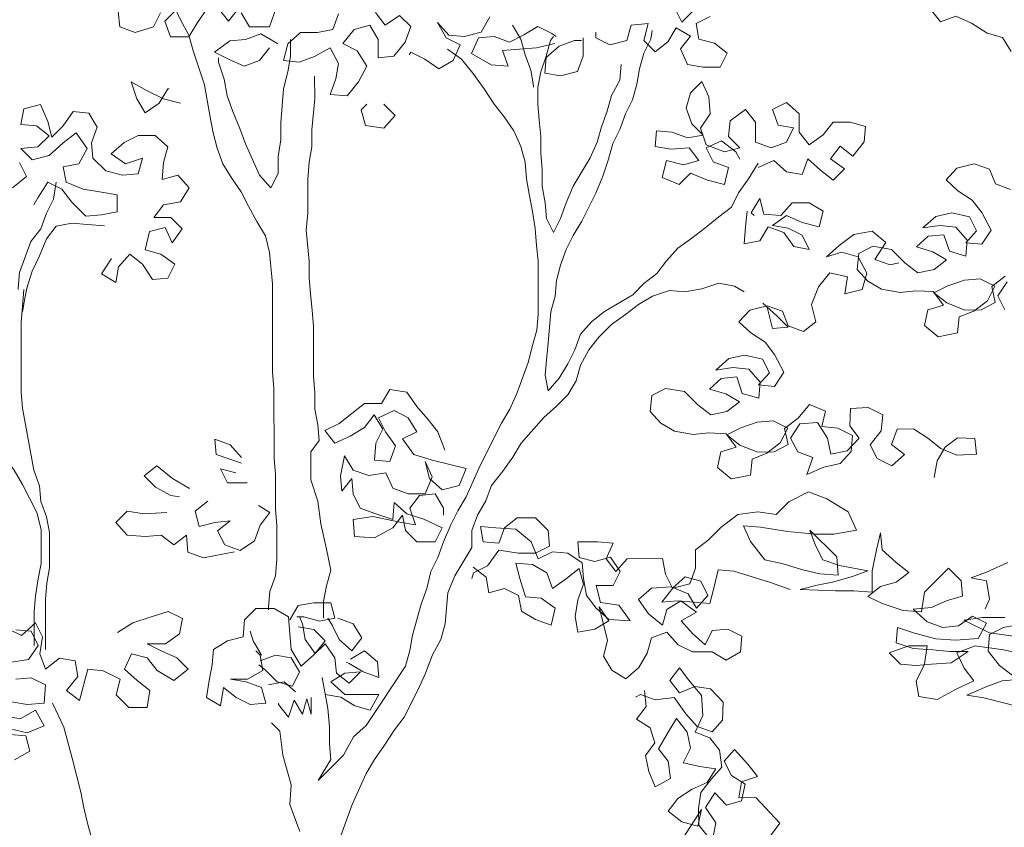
# Model space of a CAD drawing. Header units: metres. Extents: x -1 to 197910, y -70 to 354116.
# Tile 58 of 65: x 129.5 to 132.04, y 18.86 to 20.94. Entities that reach past the tile are written whole.
import ezdxf

# ---------------------------------------------------------------- set-up
doc = ezdxf.new("R2010")
doc.units = ezdxf.units.M
doc.layers.add('N-WE-AL-DETAIL-G', color=7, linetype='Continuous', lineweight=9)

# ---------------------------------------------------------------- blocks, each defined once
blk = doc.blocks.new('Boom_zijaanzicht')
at = {"color": 0, "ltscale": 0.05, "flags": 128}
for points in [[(-0.1018, 7.3678), (-0.1274, 7.335), (-0.1529, 7.3679)], [(-0.1602, 7.3569), (-0.1821, 7.3205), (-0.2331, 7.3206), (-0.2513, 7.3716)], [(-0.4116, 7.3535), (-0.3971, 7.3134), (-0.357, 7.3061), (-0.3133, 7.3061), (-0.2805, 7.2769), (-0.2696, 7.2331), (-0.3097, 7.2295), (-0.3498, 7.2441), (-0.3898, 7.266), (-0.4117, 7.226), (-0.4045, 7.1859), (-0.39, 7.1458), (-0.4337, 7.1422), (-0.4628, 7.1786), (-0.4846, 7.2187), (-0.4591, 7.2588), (-0.4226, 7.277), (-0.4518, 7.3135), (-0.4918, 7.3244), (-0.5137, 7.288), (-0.5138, 7.2406), (-0.5539, 7.2443), (-0.583, 7.2808), (-0.5975, 7.3209), (-0.5683, 7.35), (-0.5319, 7.3245), (-0.5064, 7.3573)], [(-0.8016, 7.3466), (-0.7797, 7.3065), (-0.736, 7.2955), (-0.6959, 7.2991), (-0.6668, 7.3319), (-0.6887, 7.2918), (-0.7251, 7.2736), (-0.7069, 7.2335), (-0.6705, 7.2116), (-0.634, 7.2371), (-0.5976, 7.2553), (-0.5939, 7.248)], [(-0.0727, 7.3678), (-0.0472, 7.3313), (-0.0254, 7.2949), (0.022, 7.2948), (0.0366, 7.3349), (0.0075, 7.3641)], [(0.0476, 7.3567), (0.0657, 7.3203), (0.1131, 7.3057), (0.1532, 7.3202), (0.1569, 7.3603)], [(-1.279, 7.3689), (-1.2972, 7.3325), (-1.33, 7.3653)], [(-1.3701, 7.3471), (-1.3337, 7.3289), (-1.341, 7.2888), (-1.3811, 7.2779), (-1.4139, 7.2524), (-1.3957, 7.2159), (-1.352, 7.2159), (-1.3119, 7.2231), (-1.2936, 7.2632), (-1.3191, 7.296), (-1.2827, 7.3179), (-1.2608, 7.2814), (-1.228, 7.2559), (-1.1989, 7.285), (-1.2098, 7.3287), (-1.166, 7.3251), (-1.1551, 7.285), (-1.1114, 7.274), (-1.075, 7.2922), (-1.0749, 7.3068)], [(-1.8109, 7.4714), (-1.8474, 7.4459), (-1.8657, 7.4095), (-1.8803, 7.3694), (-1.9094, 7.4023), (-1.9094, 7.446), (-1.9348, 7.4788), (-1.9604, 7.446), (-1.9531, 7.406), (-1.9386, 7.3659), (-1.9641, 7.3331), (-2.0042, 7.3477), (-2.0443, 7.3295), (-2.0844, 7.304), (-2.1245, 7.2931), (-2.1464, 7.2567)], [(0.0148, 7.3786), (-0.0035, 7.3386), (-0.0254, 7.2985), (-0.0363, 7.2584), (-0.0656, 7.171), (-0.0729, 7.1309), (-0.0802, 7.0872), (-0.0876, 7.0471), (-0.0985, 7.007), (-0.1131, 6.9669), (-0.135, 6.9305), (-0.1606, 6.8941), (-0.1788, 6.8577), (-0.2007, 6.8176), (-0.2226, 6.7812), (-0.2336, 6.7375), (-0.241, 6.6573), (-0.2412, 6.4277), (-0.2449, 6.3876), (-0.245, 6.2054), (-0.2487, 6.1653), (-0.2488, 6.0742), (-0.2525, 6.0341), (-0.2526, 5.9467), (-0.249, 5.9029), (-0.2344, 5.8628), (-0.2308, 5.8227), (-0.2308, 5.8154)], [(-0.9693, 7.2775), (-0.9219, 7.2665), (-0.8345, 7.2592), (-0.8491, 7.2191), (-0.8053, 7.2227), (-0.7543, 7.2518), (-0.7725, 7.2919), (-0.8126, 7.2956), (-0.8527, 7.281), (-0.8891, 7.2993), (-0.9255, 7.3212), (-0.962, 7.303), (-0.9729, 7.2957)], [(-0.8599, 7.3248), (-0.8818, 7.2884), (-0.8928, 7.2483), (-0.9074, 7.2082), (-0.9147, 7.1681), (-0.9147, 7.1645)], [(-1.4943, 6.9682), (-1.4689, 6.9281), (-1.4434, 6.8916), (-1.4252, 6.8552), (-1.3924, 6.8296), (-1.356, 6.8004), (-1.3232, 6.7749), (-1.2868, 6.7494), (-1.2577, 6.7165), (-1.2322, 6.6837), (-1.1994, 6.6582), (-1.1703, 6.629), (-1.0975, 6.5852), (-1.0647, 6.5597), (-1.0356, 6.5268), (-1.021, 6.4867), (-1.0028, 6.4503), (-0.981, 6.4138), (-0.9519, 6.381), (-0.9446, 6.4211), (-0.9482, 6.4612), (-0.9518, 6.5049), (-0.959, 6.5851), (-0.9699, 6.6252), (-0.9735, 6.6653), (-0.9844, 6.7054), (-0.9989, 6.7455), (-1.0171, 6.7819), (-1.0389, 6.8184), (-1.0753, 6.8913), (-1.0935, 6.935), (-1.108, 6.9788), (-1.1189, 7.0189), (-1.1371, 7.0554), (-1.1517, 7.0955), (-1.1699, 7.1319), (-1.1807, 7.172), (-1.188, 7.2121), (-1.1989, 7.2522), (-1.2171, 7.2887), (-1.2207, 7.3105)], [(-1.1406, 7.223), (-1.137, 7.1829), (-1.1152, 7.1428), (-1.1043, 7.1027), (-1.0897, 7.0626), (-1.0788, 7.0225), (-1.0607, 6.9824), (-1.017, 6.9095), (-0.9988, 6.8657), (-0.9843, 6.8256), (-0.9661, 6.7892), (-0.9478, 6.8256), (-0.9441, 6.8657), (-0.9368, 6.9094), (-0.9368, 6.9531), (-0.9331, 6.9932), (-0.9331, 7.0369), (-0.9294, 7.0807), (-0.9257, 7.1208), (-0.9257, 7.1645), (-0.9329, 7.2046), (-0.9474, 7.2447), (-0.9583, 7.2848), (-0.9656, 7.2957)], [(-1.0422, 7.2921), (-1.0422, 7.2448), (-1.0277, 7.2047), (-0.9839, 7.1937), (-0.9438, 7.2009), (-0.9474, 7.241), (-0.9802, 7.2702), (-1.0203, 7.2848), (-1.0385, 7.2849)], [(-0.2331, 7.2659), (-0.2077, 7.2331), (-0.1676, 7.2185), (-0.1275, 7.2366), (-0.091, 7.2548), (-0.1311, 7.284), (-0.1712, 7.2877), (-0.2112, 7.3023), (-0.2477, 7.2805), (-0.255, 7.2768)], [(-0.2878, 7.2878), (-0.2878, 7.2441), (-0.2806, 7.204), (-0.2697, 7.1602), (-0.2625, 7.0728), (-0.2625, 7.029), (-0.2553, 6.9853), (-0.2553, 6.9416), (-0.2371, 6.9051), (-0.2079, 6.9379), (-0.1714, 7.018), (-0.1568, 7.0581), (-0.1385, 7.1018), (-0.1239, 7.1419), (-0.1166, 7.1856), (-0.102, 7.2293), (-0.102, 7.2403)], [(-0.6923, 7.2627), (-0.7288, 7.2372), (-0.758, 7.2008), (-0.7872, 7.1607), (-0.8127, 7.1207), (-0.8383, 7.0879), (-0.8638, 7.0515), (-0.8821, 7.0114), (-0.893, 6.9713), (-0.8967, 6.9276), (-0.904, 6.8839), (-0.9114, 6.8438), (-0.9187, 6.8), (-0.9224, 6.7563), (-0.9261, 6.7162), (-0.9262, 6.5778), (-0.9226, 6.5377), (-0.9117, 6.4976), (-0.9008, 6.4538), (-0.8717, 6.3736), (-0.8535, 6.3335), (-0.8317, 6.2971), (-0.7771, 6.1877), (-0.7408, 6.1075), (-0.7189, 6.071), (-0.7007, 6.0345), (-0.6826, 5.9908), (-0.668, 5.9507), (-0.6498, 5.9142), (-0.6389, 5.8705), (-0.6244, 5.8304), (-0.6026, 5.7502), (-0.5953, 5.7101), (-0.5845, 5.67), (-0.5189, 5.5715), (-0.4826, 5.5168), (-0.4498, 5.4877), (-0.4243, 5.4403), (-0.3588, 5.3746), (-0.3915, 5.4293), (-0.3878, 5.4694), (-0.3878, 5.5131), (-0.3841, 5.5605), (-0.3695, 5.6406)], [(-0.373, 5.7937), (-0.3729, 5.8374), (-0.3802, 5.8775), (-0.3911, 5.9176), (-0.3801, 5.9723), (-0.3655, 6.0379), (-0.3581, 6.0962), (-0.3398, 6.1508), (-0.3398, 6.2237), (-0.3616, 6.2529), (-0.3579, 6.293), (-0.3506, 6.3331), (-0.3506, 6.3768), (-0.3469, 6.4169), (-0.3468, 6.5481), (-0.3431, 6.5881), (-0.3394, 6.6319), (-0.3357, 6.672), (-0.3357, 6.7157), (-0.3283, 6.7959), (-0.3319, 6.8396), (-0.3318, 6.9271), (-0.3354, 6.9708), (-0.3427, 7.0109), (-0.3427, 7.0546), (-0.3499, 7.1348), (-0.3498, 7.1931)], [(-1.4944, 6.9573), (-1.5344, 6.9755), (-1.5673, 6.9464), (-1.6073, 6.9392), (-1.6219, 6.9793), (-1.6547, 6.9501), (-1.6875, 6.9247), (-1.7167, 6.9538), (-1.6802, 6.9793), (-1.7057, 7.0121), (-1.7385, 6.9867), (-1.7676, 7.0231), (-1.7712, 7.0632), (-1.7311, 7.0741), (-1.6874, 7.0741), (-1.6619, 7.0413), (-1.6255, 7.0157), (-1.6, 7.0485), (-1.5999, 7.0959), (-1.5671, 7.125), (-1.5307, 7.1067), (-1.5453, 7.0667), (-1.5854, 7.0594), (-1.5672, 7.0229), (-1.5271, 7.0083), (-1.487, 7.0229), (-1.487, 7.0739), (-1.4614, 7.1067), (-1.4214, 7.0775), (-1.4178, 7.0374), (-1.4469, 7.0083), (-1.4069, 6.9973), (-1.3595, 7.0155), (-1.3448, 7.0592), (-1.3703, 7.0957), (-1.3666, 7.1394), (-1.3484, 7.1795), (-1.3193, 7.1503), (-1.3084, 7.1102), (-1.323, 7.0701), (-1.3522, 7.041), (-1.3121, 7.0336), (-1.272, 7.0482), (-1.2319, 7.0518), (-1.2283, 7.0117), (-1.2684, 7.0044), (-1.3157, 7.0081), (-1.3413, 6.9754), (-1.3012, 6.9644), (-1.2575, 6.9753), (-1.2466, 6.9315), (-1.2903, 6.9134), (-1.3194, 6.9425), (-1.3632, 6.9244), (-1.4069, 6.9135), (-1.4178, 6.9572), (-1.3777, 6.9718), (-1.3595, 7.0082), (-1.3995, 7.0264), (-1.436, 6.9973), (-1.447, 6.9791)], [(-0.0037, 7.1236), (0.0401, 7.1344), (0.0838, 7.1563), (0.1239, 7.1781), (0.1093, 7.1344), (0.0874, 7.098), (0.051, 7.1235), (0.0292, 7.16), (0.0255, 7.16)], [(-2.1361, 6.6625), (-2.112, 6.6257), (-2.1303, 6.5898)], [(-2.1314, 6.6768), (-2.0964, 6.6503), (-2.1055, 6.6086), (-2.0696, 6.5903), (-2.0272, 6.5893), (-1.9811, 6.6076), (-1.9474, 6.6337), (-1.9832, 6.6521), (-2.026, 6.6662), (-2.0665, 6.6703), (-2.1045, 6.6511), (-2.0854, 6.6132), (-2.0503, 6.5867), (-2.0126, 6.5715), (-2.0085, 6.5301), (-1.9587, 6.5202), (-1.923, 6.5494), (-1.9321, 6.5896), (-1.9719, 6.6018), (-1.9454, 6.6368), (-1.901, 6.6389), (-1.8604, 6.6349), (-1.8121, 6.6431), (-1.7772, 6.6642), (-1.7497, 6.6942), (-1.7537, 6.7356), (-1.7895, 6.7539), (-1.8379, 6.7456), (-1.8724, 6.7114), (-1.9062, 6.6853), (-1.9478, 6.6944), (-1.9798, 6.7189), (-1.9449, 6.74), (-1.9027, 6.7521), (-1.9327, 6.7797), (-1.9733, 6.7838), (-1.9874, 6.741), (-2.0296, 6.7288), (-2.0336, 6.7701), (-2.0041, 6.8032), (-1.9627, 6.8073), (-1.9191, 6.8013), (-1.9522, 6.8308), (-1.9939, 6.8399), (-2.0391, 6.8297), (-2.0574, 6.7938), (-2.0294, 6.7632), (-2.0707, 6.7591), (-2.0949, 6.7959), (-2.0707, 6.841), (-2.0462, 6.873), (-2.0094, 6.8971), (-1.9788, 6.9252), (-2.0068, 6.9558), (-2.0516, 6.9669), (-2.0907, 6.9528), (-2.1059, 6.915), (-2.145, 6.9009)], [(-0.5285, 7.1204), (-0.5576, 7.0913), (-0.5285, 7.0584), (-0.4811, 7.0657), (-0.4702, 7.1058), (-0.4847, 7.1204)], [(0.1745, 6.7225), (0.2, 6.6824), (0.1635, 6.6606), (0.1563, 6.7007), (0.1272, 6.7335), (0.0943, 6.708), (0.0688, 6.6679), (0.0287, 6.6716), (0.0105, 6.7081), (0.047, 6.7336), (0.0871, 6.7445), (0.0762, 6.7918), (0.0361, 6.8028), (0.0179, 6.7627), (-0.0076, 6.7992), (0.0216, 6.8283), (0.0653, 6.8283), (0.0398, 6.8611), (-0.0039, 6.8685), (-0.0257, 6.9049), (0.0034, 6.9377), (0.0435, 6.9267), (0.0399, 6.9705), (0.029, 7.0106), (0.0618, 7.0397), (0.1056, 7.0396), (0.142, 7.0214), (0.1748, 6.9922), (0.1383, 6.9667), (0.0946, 6.9813), (0.1055, 6.9412), (0.1456, 6.9376), (0.1893, 6.9485), (0.2221, 6.9812), (0.2258, 7.0213), (0.2113, 7.0614), (0.2332, 7.0978), (0.2733, 7.1014), (0.2988, 7.065), (0.3279, 7.0358), (0.3388, 7.0759), (0.3571, 7.1196), (0.4008, 7.1086), (0.4081, 7.0685), (0.368, 7.0649), (0.3352, 7.0394), (0.3643, 7.0102), (0.408, 7.0066), (0.3788, 6.9774), (0.3351, 6.9884), (0.2987, 7.0212), (0.2659, 7.0468), (0.2367, 7.0067), (0.2586, 6.9666), (0.2987, 6.9593), (0.2913, 6.9192), (0.2476, 6.901), (0.2002, 6.8938), (0.1601, 6.8865), (0.1601, 6.8428), (0.2001, 6.8355), (0.2402, 6.8318), (0.2767, 6.8682), (0.3022, 6.901), (0.3387, 6.9192), (0.3642, 6.879), (0.3751, 6.8608)], [(0.4116, 6.9701), (0.3934, 6.9337), (0.4298, 6.9045)], [(0.3168, 6.9192), (0.3241, 6.8754), (0.3423, 6.839), (0.3568, 6.7989), (0.3823, 6.7661), (0.4114, 6.6859), (0.415, 6.6458), (0.415, 6.6421)], [(-1.4653, 6.8443), (-1.4617, 6.8042), (-1.4581, 6.7605), (-1.4982, 6.7678), (-1.52, 6.8042), (-1.5601, 6.7897), (-1.5857, 6.7533), (-1.6257, 6.746), (-1.6075, 6.7825), (-1.571, 6.8006), (-1.5309, 6.8079), (-1.5674, 6.8334), (-1.6075, 6.8153), (-1.6512, 6.8044), (-1.6621, 6.8445), (-1.6256, 6.8663), (-1.5819, 6.8663), (-1.5528, 6.8334), (-1.509, 6.837), (-1.4981, 6.8771), (-1.4762, 6.8406), (-1.4835, 6.8334)], [(0.1928, 6.8063), (0.2366, 6.8099), (0.2767, 6.8135), (0.3167, 6.8062), (0.3422, 6.7734), (0.3604, 6.7296), (0.3786, 6.6895), (0.3931, 6.6458), (0.4004, 6.6057), (0.404, 6.5838)], [(-1.9482, 6.1568), (-1.9554, 6.2001), (-1.9764, 6.235), (-2.0084, 6.2595), (-2.0528, 6.2574), (-2.0569, 6.2169), (-2.0063, 6.2151), (-1.9653, 6.2323), (-1.9315, 6.2584), (-1.8947, 6.2825), (-1.8522, 6.2815), (-1.8381, 6.2425), (-1.8719, 6.2163), (-1.8388, 6.1868), (-1.8008, 6.206), (-1.7825, 6.2418), (-1.8117, 6.2775), (-1.8157, 6.3188), (-1.7778, 6.338), (-1.7322, 6.335), (-1.7301, 6.2906), (-1.7546, 6.2587), (-1.7235, 6.2261), (-1.6818, 6.217), (-1.6727, 6.2586), (-1.6474, 6.2987), (-1.6018, 6.2958), (-1.5777, 6.2589), (-1.596, 6.2231), (-1.6351, 6.209), (-1.6198, 6.1649), (-1.6638, 6.184), (-1.7055, 6.1931), (-1.7335, 6.2238), (-1.7376, 6.2651), (-1.6996, 6.2843), (-1.6583, 6.2883), (-1.6673, 6.3285), (-1.6263, 6.3457), (-1.5971, 6.31), (-1.5621, 6.2836), (-1.5712, 6.2419), (-1.5353, 6.2236), (-1.4929, 6.2226), (-1.4468, 6.2409), (-1.4131, 6.267), (-1.4489, 6.2854), (-1.4917, 6.2995), (-1.5323, 6.3035), (-1.5702, 6.2844), (-1.5511, 6.2465), (-1.516, 6.22), (-1.4783, 6.2048), (-1.4742, 6.1634), (-1.4244, 6.1535), (-1.3888, 6.1827), (-1.3978, 6.2229), (-1.4376, 6.2351), (-1.4111, 6.2701), (-1.3667, 6.2722), (-1.3261, 6.2681), (-1.2778, 6.2764), (-1.2429, 6.2975), (-1.2154, 6.3275), (-1.2194, 6.3688), (-1.2553, 6.3872), (-1.3036, 6.3789), (-1.3381, 6.3447), (-1.3719, 6.3186), (-1.4135, 6.3277), (-1.4455, 6.3522), (-1.4106, 6.3733), (-1.3684, 6.3854), (-1.3984, 6.413), (-1.439, 6.417), (-1.4531, 6.3742), (-1.4953, 6.3621), (-1.4993, 6.4034), (-1.4698, 6.4365), (-1.4284, 6.4406), (-1.3848, 6.4345), (-1.4179, 6.4641), (-1.4596, 6.4732), (-1.5048, 6.4629), (-1.5231, 6.4271), (-1.4951, 6.3965), (-1.5365, 6.3924), (-1.5606, 6.4292), (-1.5364, 6.4743), (-1.5119, 6.5062), (-1.4751, 6.5304), (-1.4445, 6.5585), (-1.4725, 6.5891), (-1.5173, 6.6001), (-1.5564, 6.586), (-1.5716, 6.5483), (-1.6107, 6.5342), (-1.6426, 6.5587), (-1.6316, 6.6034), (-1.6499, 6.6495), (-1.6791, 6.6851), (-1.7244, 6.6749), (-1.7172, 6.6316), (-1.762, 6.6427), (-1.7741, 6.6848), (-1.7519, 6.7268), (-1.7098, 6.739), (-1.67, 6.7268), (-1.7031, 6.7563), (-1.7412, 6.7847), (-1.7879, 6.7927), (-1.8236, 6.7635), (-1.7952, 6.7197), (-1.8343, 6.7056), (-1.8567, 6.7111)], [(0.3741, 5.7238), (0.3741, 5.8113), (0.3705, 5.8513), (0.3633, 5.8951), (0.356, 5.9352), (0.3561, 6.0226), (0.3671, 6.0664), (0.4036, 6.1392), (0.4255, 6.1756), (0.4656, 6.2303), (0.4584, 6.2631), (0.4766, 6.3031), (0.4949, 6.3396), (0.5204, 6.376), (0.5423, 6.4124), (0.5606, 6.4561), (0.5716, 6.4962), (0.5898, 6.5399), (0.6081, 6.5763), (0.6336, 6.6164), (0.6592, 6.6528), (0.6774, 6.6893), (0.6957, 6.7293)], [(-0.4172, 5.2325), (-0.4463, 5.3127), (-0.4827, 5.3929), (-0.5045, 5.4294), (-0.53, 5.4659), (-0.5554, 5.506), (-0.5809, 5.5388), (-0.6173, 5.6117), (-0.6355, 5.6518), (-0.6537, 5.6992), (-0.6755, 5.7393), (-0.6864, 5.7794), (-0.6936, 5.8596), (-0.7118, 5.9034), (-0.7555, 5.9763), (-0.7554, 6.02), (-0.77, 6.0601), (-0.7918, 6.0966), (-0.8063, 6.1367), (-0.8355, 6.1731), (-0.8609, 6.2096), (-0.8828, 6.2461), (-0.941, 6.3117), (-0.9738, 6.3409), (-1.0029, 6.3701), (-1.0247, 6.4066), (-1.0356, 6.4467), (-1.0575, 6.4868), (-1.0829, 6.5196), (-1.1157, 6.5524), (-1.1521, 6.578), (-1.1849, 6.6035), (-1.2213, 6.6254), (-1.2651, 6.64), (-1.3051, 6.6364), (-1.3489, 6.6437), (-1.3926, 6.6584), (-1.4327, 6.6511), (-1.4582, 6.6365)], [(0.4004, 6.6421), (0.404, 6.5984), (0.4076, 6.5583), (0.4075, 6.3761), (0.4038, 6.336), (0.3745, 6.1757), (0.3599, 6.1356), (0.3562, 6.0955), (0.3416, 6.0555), (0.3342, 6.0154), (0.3342, 5.9243), (0.3414, 5.8842), (0.345, 5.8441), (0.3449, 5.7129)], [(-1.5056, 6.6074), (-1.5421, 6.5747), (-1.5713, 6.5455), (-1.5312, 6.5419), (-1.5165, 6.6002)], [(-0.686, 6.2277), (-0.6677, 6.275), (-0.6422, 6.3078), (-0.613, 6.3406), (-0.5874, 6.377), (-0.5437, 6.3843), (-0.5219, 6.3478), (-0.4781, 6.3477), (-0.4126, 6.2967), (-0.3762, 6.2784), (-0.4017, 6.2456), (-0.4418, 6.2639), (-0.4782, 6.2858), (-0.5037, 6.3186), (-0.5256, 6.2822), (-0.5074, 6.2457), (-0.5038, 6.202), (-0.5439, 6.1984), (-0.5584, 6.2385), (-0.5329, 6.2749), (-0.5146, 6.3113), (-0.5547, 6.3296), (-0.5912, 6.3114), (-0.6131, 6.275), (-0.5766, 6.2567), (-0.6058, 6.2167), (-0.6532, 6.2021), (-0.7407, 6.1803), (-0.7225, 6.1366), (-0.6788, 6.1256), (-0.646, 6.1548), (-0.635, 6.1985), (-0.6532, 6.1584), (-0.6351, 6.1147), (-0.5913, 6.1146), (-0.5512, 6.1292), (-0.533, 6.1692), (-0.4892, 6.1619), (-0.4491, 6.1764), (-0.4272, 6.2129), (-0.4164, 6.1618), (-0.42, 6.1217), (-0.4455, 6.1546), (-0.4492, 6.1145), (-0.4675, 6.0781), (-0.5076, 6.0635), (-0.5513, 6.049), (-0.5549, 6.0927), (-0.5877, 6.0636), (-0.6315, 6.0491), (-0.6789, 6.0272), (-0.6607, 5.9908), (-0.6133, 5.9907), (-0.5841, 6.0199), (-0.5768, 6.0599), (-0.5513, 6.0271), (-0.504, 6.0016), (-0.4529, 6.0052), (-0.4493, 6.0489), (-0.5003, 6.0562), (-0.5695, 6.0417), (-0.6096, 6.0345), (-0.595, 6.0782), (-0.6205, 6.111), (-0.6606, 6.1147), (-0.6825, 6.0783), (-0.6825, 6.06)], [(-0.1612, 6.209), (-0.132, 6.2417), (-0.0919, 6.2563), (-0.0956, 6.2162), (-0.1612, 6.1944)], [(-0.1467, 6.1689), (-0.1066, 6.1798), (-0.1248, 6.1433), (-0.1759, 6.1434)], [(-0.0265, 6.1287), (0.0173, 6.1541), (0.0574, 6.1869), (0.0902, 6.1614), (0.061, 6.1322), (0.0209, 6.1104), (-0.001, 6.1068)], [(-1.5767, 5.8682), (-1.5257, 5.8864), (-1.4309, 5.9155), (-1.3908, 5.9191), (-1.3799, 5.8717), (-1.369, 5.8316), (-1.3289, 5.8352), (-1.2852, 5.8388), (-1.2451, 5.8351), (-1.2742, 5.8716), (-1.3179, 5.8826), (-1.3325, 5.9227), (-1.3324, 5.9701), (-1.3652, 5.9956), (-1.398, 6.0284), (-1.4417, 6.0613), (-1.4927, 6.0686), (-1.5401, 6.0614), (-1.5728, 6.0942), (-1.6238, 6.1197), (-1.6712, 6.1016), (-1.7259, 6.0688), (-1.7478, 6.0215), (-1.6895, 6.0105), (-1.6422, 6.0104), (-1.5693, 6.0176), (-1.5, 6.0285), (-1.4563, 6.0321), (-1.4745, 5.992), (-1.511, 5.9447), (-1.5584, 5.9338), (-1.6058, 5.9193), (-1.6532, 5.9084), (-1.7006, 5.9048), (-1.6969, 5.9522), (-1.6276, 6.0213), (-1.6422, 5.9813), (-1.6604, 5.9448), (-1.7042, 5.9303), (-1.7771, 5.9158), (-1.737, 5.9012), (-1.686, 5.8866), (-1.6459, 5.8792), (-1.6022, 5.8683), (-1.6933, 5.8647), (-1.7407, 5.8647), (-1.7881, 5.8611), (-1.788, 5.9158), (-1.7989, 5.9705), (-1.8098, 6.0142), (-1.8135, 5.9705), (-1.85, 5.9377), (-1.8828, 5.9122), (-1.85, 5.8867), (-1.8099, 5.8757), (-1.7771, 5.8502), (-1.8136, 5.832), (-1.8683, 5.8138), (-1.9157, 5.8102), (-1.9229, 5.8613), (-1.9848, 5.9233), (-2.0176, 5.8905), (-2.0213, 5.8504), (-1.9812, 5.8395), (-1.9412, 5.8212), (-1.8938, 5.8175), (-1.9303, 5.7847), (-1.9704, 5.7702), (-2.0105, 5.7739), (-2.0469, 5.7994), (-2.0833, 5.7812), (-2.0615, 5.7411), (-2.0032, 5.7374), (-1.9522, 5.741), (-1.8975, 5.7556), (-1.8538, 5.7701), (-1.8501, 5.73), (-1.8939, 5.7155), (-1.9449, 5.7119), (-1.9886, 5.7083), (-2.036, 5.7083), (-1.9923, 5.6791), (-1.9413, 5.6754), (-1.9012, 5.6717), (-1.8611, 5.6753), (-1.8319, 5.7045), (-1.8829, 5.7227), (-1.9303, 5.7228), (-1.9231, 5.6754), (-1.9013, 5.6317), (-1.9086, 5.5916), (-1.956, 5.5843), (-2.0033, 5.6099), (-2.0507, 5.6318), (-2.0251, 5.6646), (-2.0069, 5.7046), (-2.0542, 5.7229), (-2.1271, 5.712), (-2.1782, 5.7011)], [(-2.1637, 5.5663), (-2.0762, 5.5881), (-2.0325, 5.5953), (-2.0835, 5.6172), (-2.1236, 5.6319), (-2.1636, 5.6355), (-2.1162, 5.6719), (-2.087, 5.7084), (-2.0906, 5.7521), (-2.1271, 5.7703), (-2.1672, 5.7777)], [(-2.1307, 5.7959), (-2.0724, 5.7958), (-2.025, 5.7885), (-2.0906, 5.7557), (-2.1708, 5.7449)], [(-2.1379, 5.938), (-2.0832, 5.9124), (-2.0431, 5.8978), (-2.0832, 5.8906), (-2.0906, 5.8432), (-2.0797, 5.8177)], [(-0.0739, 6.0959), (-0.0411, 6.0704), (-0.0521, 6.0303), (-0.0921, 6.0413), (-0.1322, 6.045), (-0.0994, 6.0194), (-0.1177, 5.983), (-0.1578, 5.9684), (-0.1942, 5.994), (-0.2088, 6.0341), (-0.2342, 6.0669), (-0.2051, 6.0851)], [(-0.7591, 5.9253), (-0.792, 5.8998), (-0.7993, 5.8597), (-0.8394, 5.8707), (-0.8758, 5.8525), (-0.8832, 5.8124), (-0.9196, 5.7906), (-0.9597, 5.776), (-0.9706, 5.8198), (-0.9341, 5.8452), (-0.8941, 5.8489), (-0.8794, 5.8962), (-0.8685, 5.9363), (-0.9122, 5.9327), (-0.9487, 5.9109), (-0.9633, 5.8708), (-0.9997, 5.8963), (-1.0325, 5.9219), (-1.0434, 5.8818), (-1.0289, 5.8417), (-1.0217, 5.798), (-1.029, 5.7579), (-1.0727, 5.7652), (-1.1091, 5.7871), (-1.0836, 5.8235), (-1.1055, 5.7361), (-1.0946, 5.696), (-1.1165, 5.6596), (-1.153, 5.6377), (-1.1858, 5.6669), (-1.2076, 5.7034), (-1.2185, 5.7435), (-1.2586, 5.7581), (-1.2878, 5.7253), (-1.3242, 5.7071), (-1.3752, 5.7072), (-1.4117, 5.6853), (-1.4481, 5.7072), (-1.4517, 5.7473), (-1.4153, 5.7655), (-1.3752, 5.7618), (-1.357, 5.7254), (-1.3242, 5.7545), (-1.295, 5.7873), (-1.3351, 5.8092), (-1.2949, 5.8383), (-1.2585, 5.8164), (-1.2476, 5.7763), (-1.2112, 5.8054), (-1.1856, 5.8418), (-1.2184, 5.871), (-1.2694, 5.8747), (-1.3131, 5.8565), (-1.335, 5.8201), (-1.3642, 5.8529), (-1.3459, 5.8894), (-1.3058, 5.9003), (-1.273, 5.8711), (-1.2548, 5.9075), (-1.2475, 5.9476), (-1.1564, 5.9475), (-1.1272, 5.9147), (-1.1017, 5.9474), (-1.1199, 5.9875), (-1.0798, 5.9912), (-1.0288, 5.9911), (-1.0324, 5.951), (-1.0725, 5.9401), (-1.1126, 5.9511), (-1.1382, 5.9147), (-1.12, 5.8782), (-1.0762, 5.8782), (-1.0872, 5.8345), (-1.1346, 5.8272), (-1.1638, 5.7871), (-1.1091, 5.7907), (-1.0763, 5.8199), (-1.0508, 5.8526), (-1.0434, 5.8964), (-1.0397, 5.9365), (-1.0033, 5.9619), (-0.9632, 5.9655), (-0.9268, 5.9473), (-0.9085, 5.991), (-0.8684, 6.0238), (-0.8174, 6.0274), (-0.7773, 6.031), (-0.7846, 5.9909), (-0.8247, 5.9873), (-0.8392, 6.0274), (-0.872, 6.0529), (-0.9194, 6.053), (-0.9522, 6.0202), (-0.9559, 5.9801), (-0.9195, 5.9619), (-0.8757, 5.9618), (-0.8247, 5.9691), (-0.7956, 5.9289), (-0.7592, 5.9107), (-0.7555, 5.8961)], [(0.0318, 6.0667), (0.0901, 6.063), (0.1338, 6.0702), (0.163, 6.041), (0.1338, 6.0083), (0.0864, 6.0047), (0.0463, 6.0083), (0.0135, 5.9829), (-0.0193, 6.0084), (-0.023, 5.9647), (-0.0631, 5.9501), (-0.1432, 5.9648)], [(0.1591, 5.7568), (0.119, 5.7823), (0.0716, 5.797), (0.0279, 5.8116), (-0.0085, 5.7934), (-0.0013, 5.7533), (0.0351, 5.7277), (0.0825, 5.7277), (0.0461, 5.7095), (0.0059, 5.6913), (-0.0232, 5.6622), (0.0132, 5.633), (0.0569, 5.6585), (0.0825, 5.6913), (0.1226, 5.7022), (0.1408, 5.662), (0.1079, 5.6329), (0.0751, 5.6074), (0.0824, 5.5637), (0.1297, 5.5637), (0.1626, 5.5964), (0.1517, 5.6365), (0.1954, 5.6584), (0.2355, 5.662), (0.2573, 5.5818), (0.2901, 5.6072), (0.261, 5.6437), (0.2683, 5.6838), (0.3084, 5.691), (0.3448, 5.6619), (0.3595, 5.7019), (0.3522, 5.7457), (0.3705, 5.7821), (0.4069, 5.7493), (0.4433, 5.7675)], [(0.4215, 5.7638), (0.3814, 5.7602), (0.3631, 5.7238), (0.3886, 5.6873), (0.4323, 5.68)], [(0.4214, 5.6363), (0.3813, 5.64), (0.3448, 5.6218), (0.3484, 5.5744), (0.3921, 5.5707), (0.4322, 5.578)], [(0.4504, 5.5415), (0.4103, 5.5342), (0.3703, 5.5562), (0.3484, 5.5161), (0.3921, 5.4978), (0.4358, 5.5087)], [(0.4358, 5.4941), (0.3957, 5.4905), (0.3847, 5.4505), (0.4248, 5.4286)], [(-0.3768, 5.5969), (-0.4169, 5.5897), (-0.4533, 5.5678), (-0.4934, 5.5569), (-0.5153, 5.597), (-0.4278, 5.597), (-0.3913, 5.6297), (-0.4278, 5.6516), (-0.4678, 5.6553), (-0.4387, 5.6261), (-0.4059, 5.6516), (-0.4022, 5.6917), (-0.3767, 5.7281), (-0.3475, 5.6989), (-0.3148, 5.6698), (-0.2892, 5.7135), (-0.2855, 5.7535), (-0.2819, 5.7973), (-0.2454, 5.8191), (-0.198, 5.8191), (-0.1689, 5.7899), (-0.1653, 5.7461), (-0.1252, 5.7352), (-0.0888, 5.7133), (-0.0852, 5.6732), (-0.0779, 5.6331), (-0.0707, 5.5894), (-0.1071, 5.5675), (-0.1144, 5.6149), (-0.1472, 5.5894), (-0.1837, 5.5712), (-0.2238, 5.5749), (-0.2128, 5.615), (-0.1727, 5.6295), (-0.1326, 5.6368), (-0.1763, 5.6368), (-0.2164, 5.6587), (-0.2091, 5.6988), (-0.1981, 5.7097)], [(-0.2855, 5.79), (-0.3073, 5.8265), (-0.3474, 5.8338), (-0.3912, 5.8338), (-0.4021, 5.7937), (-0.362, 5.7864), (-0.3219, 5.7973), (-0.3037, 5.7973)], [(-0.4094, 5.7937), (-0.4495, 5.7792), (-0.4714, 5.7428), (-0.4459, 5.71), (-0.4131, 5.7391), (-0.3949, 5.7755), (-0.3839, 5.7937)], [(-0.3074, 5.7718), (-0.3475, 5.7645), (-0.3767, 5.7354), (-0.3512, 5.7026), (-0.3256, 5.739), (-0.3183, 5.7791), (-0.311, 5.7973)], [(-0.2127, 5.6988), (-0.1908, 5.7352), (-0.1835, 5.7607)], [(-0.4423, 5.6881), (-0.4787, 5.71), (-0.5116, 5.6809), (-0.5152, 5.6408), (-0.4751, 5.6553), (-0.4387, 5.6772), (-0.4314, 5.6808)], [(-0.2091, 5.6842), (-0.2491, 5.6988), (-0.2892, 5.6916), (-0.3111, 5.6552), (-0.293, 5.6187), (-0.2529, 5.6296), (-0.2237, 5.6587), (-0.2054, 5.6733)], [(0.2242, 5.221), (0.2351, 5.2611), (0.2461, 5.3048), (0.2534, 5.3449), (0.2754, 5.4323), (0.2973, 5.5125), (0.3265, 5.5744)], [(-0.2384, 5.5239), (-0.2603, 5.5021), (-0.2676, 5.4401), (-0.2895, 5.3636), (-0.2859, 5.3126), (-0.3115, 5.2434)]]:
    blk.add_lwpolyline(points, dxfattribs=at)
at = {"color": 0, "lineweight": 0, "ltscale": 0.05, "flags": 128}
for points in [[(-1.201, 5.6071), (-1.2047, 5.5657), (-1.1804, 5.5331), (-1.2157, 5.5112), (-1.2272, 5.4721), (-1.2029, 5.4395), (-1.2117, 5.3979), (-1.2284, 5.3586), (-1.2678, 5.3804), (-1.2616, 5.4245), (-1.237, 5.4563), (-1.2617, 5.4993), (-1.2836, 5.5346), (-1.3107, 5.5001), (-1.3196, 5.4586), (-1.3002, 5.4206), (-1.3437, 5.4113), (-1.3847, 5.4047), (-1.3628, 5.3694), (-1.3236, 5.3527), (-1.2866, 5.3282), (-1.2622, 5.2956), (-1.2974, 5.2685), (-1.3382, 5.2568), (-1.3475, 5.3003), (-1.2984, 5.2247)], [(-1.5256, 5.2321), (-1.5499, 5.2648), (-1.4878, 5.3314), (-1.444, 5.3304), (-1.4506, 5.3714), (-1.4923, 5.3854), (-1.4677, 5.4172), (-1.4329, 5.4546), (-1.406, 5.4246), (-1.4254, 5.3878), (-1.4607, 5.3659), (-1.4514, 5.3224), (-1.4123, 5.3109), (-1.3825, 5.3429), (-1.358, 5.3051), (-1.3849, 5.2654), (-1.3755, 5.2168), (-1.3409, 5.2593), (-1.3399, 5.3031), (-1.3465, 5.3441), (-1.3735, 5.3793), (-1.4003, 5.4093), (-1.3942, 5.4533), (-1.3695, 5.4852), (-1.3313, 5.4994), (-1.3509, 5.5425), (-1.3476, 5.5942), (-1.3154, 5.634), (-1.2908, 5.6659), (-1.2664, 5.6332), (-1.2911, 5.6014), (-1.3303, 5.618), (-1.3714, 5.6114), (-1.4037, 5.5768), (-1.402, 5.5304), (-1.3752, 5.5004), (-1.337, 5.5147), (-1.3072, 5.5467), (-1.2777, 5.589), (-1.2285, 5.583), (-1.1904, 5.5972), (-1.1772, 5.5899)], [(-0.231, 5.6223), (-0.2711, 5.6296), (-0.3003, 5.6041)], [(-0.3404, 5.5896), (-0.3404, 5.5459), (-0.3294, 5.5859), (-0.3185, 5.5458), (-0.2966, 5.5823), (-0.2821, 5.5385), (-0.2566, 5.5713), (-0.2565, 5.5749)]]:
    blk.add_lwpolyline(points, dxfattribs=at)

msp = doc.modelspace()

# ---------------------------------------------------------------- block references
at = {"layer": 'N-WE-AL-DETAIL-G', "color": 252, "xscale": -1}
msp.add_blockref('Boom_zijaanzicht', (129.9076, 13.6035), dxfattribs=at)

doc.saveas('drawing.dxf')
